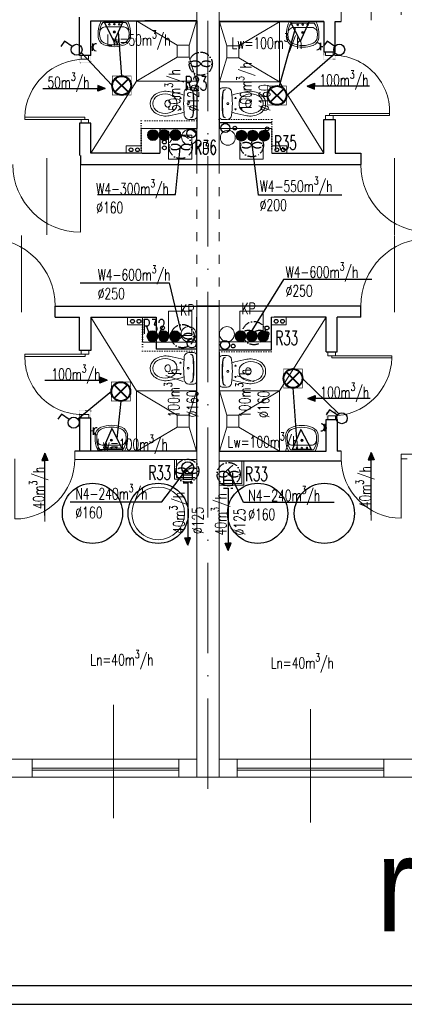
# Model space of a CAD drawing. Header units: millimetres. Extents: x -6513 to 30474, y -6915 to 65597.
# Tile 239 of 256: x 6144 to 6656, y 22164 to 23473. Entities that reach past the tile are written whole.
import ezdxf

# ---------------------------------------------------------------- set-up
doc = ezdxf.new("R2010")
doc.units = ezdxf.units.MM
for name, pattern in [('ACAD_ISO03W100', [30, 12, -18]), ('ACAD_ISO10W100', [18, 12, -3, 0, -3]), ('DASHED', [19.05, 12.7, -6.35]), ('DOT', [6.35, 0, -6.35])]:
    doc.linetypes.add(name, pattern=pattern)
doc.layers.get('0').update_dxf_attribs({"color": 8})
for name, color, linetype, lineweight in [('A_cienka', 8, 'Continuous', 5), ('A_linia przekroj', 8, 'Continuous', 25), ('A_osie', 8, 'ACAD_ISO10W100', 5), ('A_przerywana', 8, 'ACAD_ISO03W100', 5), ('A_widok', 8, 'Continuous', 13), ('CH-KS-WEWN-ISTN-PION-NR', 8, 'Continuous', 20), ('CH-KS-WEWN-PION', 8, 'Continuous', 20), ('CH-KS-WEWN-PION-NR', 8, 'Continuous', 25), ('CH-W-WEWN-INOX-PION', 8, 'Continuous', 20), ('CH-W-WEWN-INOX-PION-NR', 8, 'Continuous', 25), ('cieńkie', 8, 'Continuous', 9), ('DB-WM-nawiew-opis', 8, 'Continuous', 25), ('DB-WM-nawiew-opis-odnośnik', 8, 'Continuous', 30), ('DB-WM-wywiew-opis', 8, 'Continuous', 25), ('DB_WM_nawiew', 8, 'Continuous', 30), ('DB_WM_ścianka nowa', 8, 'Continuous', 25), ('E_gniazda wtykowe', 1, 'Continuous', 30), ('E_oświetlenie', 1, 'Continuous', 30), ('E_technologia', 1, 'ACAD_ISO10W100', 30), ('noew ściany archwig', 8, 'Continuous', 9), ('R-TABELKA', 8, 'Continuous', 25), ('snitarne archwig nowe', 8, 'Continuous', 9), ('Stolarka ARCHWIG', 8, 'Continuous', 5), ('widokowe ARCHWIG', 8, 'Continuous', 5), ('wyburzenia', 8, 'DOT', 20), ('Ściany ARCHWIG', 8, 'Continuous', 30)]:
    doc.layers.add(name, color=color, linetype=linetype, lineweight=lineweight)
doc.layers.add('DB_inst_pomocn', color=8, linetype='Continuous')
doc.layers.add('DB_WM_nawiew-opis', color=8, linetype='Continuous')
doc.styles.add('SIMPLEXD', font='SIMPLEX.SHX', dxfattribs={"width": 0.6})
doc.styles.get("Standard").update_dxf_attribs({"font": 'txt.shx', "width": 0.9})
doc.styles.add('styl Arial', font='ARIAL.TTF', dxfattribs={"width": 0.9})

# ---------------------------------------------------------------- blocks, each defined once
blk = doc.blocks.new('drzwi schem')
at = {"color": 252, "ltscale": 10}
blk.add_line((0.5, -0.093), (0.5, 1.04), dxfattribs=at)
at = {"color": 252}
blk.add_line((0, 0), (0, 1), dxfattribs=at)
blk.add_arc((0, 0), 1, 0, 90, dxfattribs=at)
blk = doc.blocks.new('klop oli 2')
at = {"layer": 'snitarne archwig nowe', "color": 252}
for p, q in [((0, 17.2), (0, 0)), ((3.8, 20.9), (10.5, 20.9)), ((0, -17.2), (0, 0)), ((3.8, 0), (3.8, 1)), ((3.8, 0), (3.8, -1)), ((38.9, 4.5), (37, 4.5)), ((38.9, -4.5), (37, -4.5)), ((3.8, -20.9), (10.5, -20.9))]:
    blk.add_line(p, q, dxfattribs=at)
for centre, radius in [((11.5, 0), 1.27), ((11.5, 0), 1.27), ((21.6, 7.5), 0.706), ((21.6, -7.5), 0.706)]:
    blk.add_circle(centre, radius, dxfattribs=at)
for centre, radius, start, end in [((3.8, 17.2), 3.76, 90, 180), ((144.9, 0), 141.2, 173.7281, 180), ((144.9, 0), 140.5, 173.6694, 180), ((8.4, 15), 3.76, 90, 173.7281), ((9, 15.1), 3.76, 100.2428, 173.7859), ((10.5, 14.9), 6.02, 6.7931, 90), ((-114.7, 0), 132.1, 0, 6.7931), ((80, -215.2), 235.3, 101.5744, 105.544), ((44.8, -39.8), 56.5, 94.3794, 102.2907), ((41.4, -8), 24.5, 51.2869, 92.3028), ((144.9, 0), 141.2, 180, 186.2719), ((144.9, 0), 140.5, 180, 186.3306), ((-114.7, 0), 132.1, 353.2069, 0), ((43.3, 0), 16.9, 173.7581, 180), ((43.3, 0), 16.9, 180, 186.2419), ((37.3, 0.7), 10.9, 117.4027, 173.7581), ((43.1, -10.6), 23.5, 101.6195, 117.4027), ((63.6, 0), 28.2, 173.3508, 180), ((63.6, 0), 28.2, 180, 186.6492), ((37, 3.1), 1.41, 90, 173.3508), ((42.4, -7.4), 20.3, 60.8839, 101.6195), ((38.9, 1.7), 2.82, 36.8699, 90), ((36.6, 0), 5.65, 0, 36.8699), ((36.6, 0), 5.65, 323.1301, 0), ((46.6, 0), 11.8, 0, 60.8839), ((46.6, 0), 11.8, 299.1161, 0), ((46.6, 0), 15.1, 0, 47.5638), ((46.6, 0), 15.1, 312.4362, 0), ((80, 215.2), 235.3, 254.456, 258.4256), ((37.3, -0.7), 10.9, 186.2419, 242.5973), ((43.1, 10.6), 23.5, 242.5973, 258.3805), ((37, -3.1), 1.41, 186.6492, 270), ((42.4, 7.4), 20.3, 258.3805, 299.1161), ((38.9, -1.7), 2.82, 270, 323.1301), ((41.4, 8), 24.5, 267.6972, 308.7131), ((3.8, -17.2), 3.76, 180, 270), ((8.4, -15), 3.76, 186.2719, 270), ((9, -15.1), 3.76, 186.2141, 259.7572), ((10.5, -14.9), 6.02, 270, 353.2069), ((44.8, 39.8), 56.5, 257.7093, 265.6206)]:
    blk.add_arc(centre, radius, start, end, dxfattribs=at)
blk = doc.blocks.new('umywalka oli2')
at = {"layer": 'snitarne archwig nowe', "color": 252}
for p, q in [((0, 17.6), (0, 0)), ((2, 15.4), (2, 0)), ((20.9, 21.6), (13.7, 21.6)), ((0, 0), (0, -17.6)), ((2, 0), (2, -15.4)), ((7.9, 0), (7.9, 10.8)), ((7.9, -10.8), (7.9, 0)), ((13.7, -21.6), (20.9, -21.6))]:
    blk.add_line(p, q, dxfattribs=at)
for centre, radius in [((4.1, 0), 1.11), ((4.5, 6.6), 0.994), ((14.5, 0), 1.48), ((14.5, 0), 0.946), ((4.5, -6.6), 0.994)]:
    blk.add_circle(centre, radius, dxfattribs=at)
for centre, radius, start, end in [((15.6, -9.9), 31.5, 93.3155, 119.5931), ((14.2, -1.1), 20.5, 88.5847, 126.5008), ((15.3, 12), 7.48, 91.7023, 188.8292), ((17.3, -1.9), 21.5, 82.9063, 97.0937), ((20.4, 10.2), 9.2, 23.1986, 92.7468), ((20.2, 9.5), 12.2, 20.9395, 86.4287), ((-1.2, 0), 33.1, 360, 24.6987), ((-3.2, 0), 37.4, 360, 21.6896), ((-1.2, 0), 33.1, 335.3013, 0), ((-3.2, 0), 37.4, 338.3104, 0), ((15.3, -12), 7.48, 171.1708, 268.2977), ((15.6, 9.9), 31.5, 240.4069, 266.6845), ((14.2, 1.1), 20.5, 233.4992, 271.4153), ((17.3, 1.9), 21.5, 262.9063, 277.0937), ((20.4, -10.2), 9.2, 267.2532, 336.8014), ((20.2, -9.5), 12.2, 273.5713, 339.0605)]:
    blk.add_arc(centre, radius, start, end, dxfattribs=at)
blk = doc.blocks.new('A$C2355049C')
at = {"layer": 'DB-WM-nawiew-opis-odnośnik'}
h = blk.add_hatch(color=256, dxfattribs=at)
h.paths.add_polyline_path([(0, -9.8), (3.9, -9.8), (0, 0)])
h.paths.add_polyline_path([(0, 0), (-3.9, -9.8), (0, -9.8)])
at = {"layer": 'DB-WM-nawiew-opis-odnośnik', "flags": 128}
for points in [[(0, 0), (-3.9, -9.8), (0, -9.8)], [(0, -82.9), (0, 0)], [(0, 0), (3.9, -9.8), (0, -9.8)]]:
    blk.add_lwpolyline(points, dxfattribs=at)
blk = doc.blocks.new('gw1')
at = {"layer": 'E_gniazda wtykowe'}
for p, q in [((99083.8, 55833.1), (99083.8, 55845.4)), ((99083.8, 55839.3), (99080.1, 55839.3))]:
    blk.add_line(p, q, dxfattribs=at)
blk.add_arc((99089.8, 55839), 6.04, 87.7958, 267.7958, dxfattribs=at)
blk = doc.blocks.new('raster')
at = {"layer": 'E_oświetlenie', "lineweight": 40}
for p, q in [((-21.2, 21.2), (21.2, -21.2)), ((21.2, 21.2), (-21.2, -21.2))]:
    blk.add_line(p, q, dxfattribs=at)
at = {"layer": 'E_oświetlenie', "const_width": 2}
blk.add_lwpolyline([(-30, -30), (30, -30), (30, 30), (-30, 30)], close=True, dxfattribs=at)
at = {"layer": 'E_oświetlenie', "lineweight": 40}
blk.add_circle((0, 0), 30, dxfattribs=at)

msp = doc.modelspace()

# ---------------------------------------------------------------- hatches: boundary and pattern name
at = {"layer": 'CH-W-WEWN-INOX-PION'}
h = msp.add_hatch(color=256, dxfattribs=at)
h.paths.add_polyline_path([(6321.245, 23326.411, -0.41806339), (6328.516, 23319.235, -0.41806339), (6321.245, 23312.06)])
h.paths.add_polyline_path([(6321.245, 23312.06, -0.41037418), (6314.163, 23319.235, -0.41037418), (6321.245, 23326.411)])
h = msp.add_hatch(color=256, dxfattribs=at)
h.paths.add_polyline_path([(6336.245, 23326.411, -0.41806339), (6343.516, 23319.235, -0.41806339), (6336.245, 23312.06)])
h.paths.add_polyline_path([(6336.245, 23312.06, -0.41037418), (6329.163, 23319.235, -0.41037418), (6336.245, 23326.411)])
h = msp.add_hatch(color=256, dxfattribs=at)
h.paths.add_polyline_path([(6351.245, 23326.411, -0.41806339), (6358.516, 23319.235, -0.41806339), (6351.245, 23312.06)])
h.paths.add_polyline_path([(6351.245, 23312.06, -0.41037418), (6344.163, 23319.235, -0.41037418), (6351.245, 23326.411)])
h = msp.add_hatch(color=256, dxfattribs=at)
h.paths.add_polyline_path([(6439.176, 23325.62, 0.41806339), (6431.905, 23318.444, 0.41806339), (6439.176, 23311.269)])
h.paths.add_polyline_path([(6439.176, 23311.269, 0.41037418), (6446.258, 23318.444, 0.41037418), (6439.176, 23325.62)])
h = msp.add_hatch(color=256, dxfattribs=at)
h.paths.add_polyline_path([(6454.176, 23325.62, 0.41806339), (6446.905, 23318.444, 0.41806339), (6454.176, 23311.269)])
h.paths.add_polyline_path([(6454.176, 23311.269, 0.41037418), (6461.258, 23318.444, 0.41037418), (6454.176, 23325.62)])
h = msp.add_hatch(color=256, dxfattribs=at)
h.paths.add_polyline_path([(6469.176, 23325.62, 0.41806339), (6461.905, 23318.444, 0.41806339), (6469.176, 23311.269)])
h.paths.add_polyline_path([(6469.176, 23311.269, 0.41037418), (6476.258, 23318.444, 0.41037418), (6469.176, 23325.62)])
h = msp.add_hatch(color=256, dxfattribs=at)
h.paths.add_polyline_path([(6320.489, 23044.774, 0.41806339), (6327.76, 23051.95, 0.41806339), (6320.489, 23059.126)])
h.paths.add_polyline_path([(6320.489, 23059.126, 0.41037418), (6313.407, 23051.95, 0.41037418), (6320.489, 23044.774)])
h = msp.add_hatch(color=256, dxfattribs=at)
h.paths.add_polyline_path([(6335.489, 23044.774, 0.41806339), (6342.76, 23051.95, 0.41806339), (6335.489, 23059.126)])
h.paths.add_polyline_path([(6335.489, 23059.126, 0.41037418), (6328.407, 23051.95, 0.41037418), (6335.489, 23044.774)])
h = msp.add_hatch(color=256, dxfattribs=at)
h.paths.add_polyline_path([(6350.489, 23044.774, 0.41806339), (6357.76, 23051.95, 0.41806339), (6350.489, 23059.126)])
h.paths.add_polyline_path([(6350.489, 23059.126, 0.41037418), (6343.407, 23051.95, 0.41037418), (6350.489, 23044.774)])
h = msp.add_hatch(color=256, dxfattribs=at)
h.paths.add_polyline_path([(6438.038, 23044.792, -0.41806339), (6430.767, 23051.968, -0.41806339), (6438.038, 23059.144)])
h.paths.add_polyline_path([(6438.038, 23059.144, -0.41037418), (6445.12, 23051.968, -0.41037418), (6438.038, 23044.792)])
h = msp.add_hatch(color=256, dxfattribs=at)
h.paths.add_polyline_path([(6453.038, 23044.792, -0.41806339), (6445.767, 23051.968, -0.41806339), (6453.038, 23059.144)])
h.paths.add_polyline_path([(6453.038, 23059.144, -0.41037418), (6460.12, 23051.968, -0.41037418), (6453.038, 23044.792)])
h = msp.add_hatch(color=256, dxfattribs=at)
h.paths.add_polyline_path([(6468.038, 23044.792, -0.41806339), (6460.767, 23051.968, -0.41806339), (6468.038, 23059.144)])
h.paths.add_polyline_path([(6468.038, 23059.144, -0.41037418), (6475.12, 23051.968, -0.41037418), (6468.038, 23044.792)])

# ---------------------------------------------------------------- linework, layer by layer
at = {"layer": 'A_cienka', "ltscale": 10}
for p, q in [((6268.924, 22411.388), (6268.924, 22562.185)), ((6531.054, 22405.663), (6531.054, 22556.46))]:
    msp.add_line(p, q, dxfattribs=at)
at = {"layer": 'A_cienka'}
for p, q in [((5839.554, 22490.062), (6379.554, 22490.062)), ((6409.554, 22490.062), (6949.554, 22490.062)), ((-2776.446, 22466.062), (7544.554, 22466.062)), ((6160.554, 22478.062), (6355.554, 22478.062)), ((6160.554, 22475.062), (6355.554, 22475.062)), ((6628.554, 22478.062), (6433.554, 22478.062)), ((6628.554, 22475.062), (6433.554, 22475.062))]:
    msp.add_line(p, q, dxfattribs=at)
at = {"layer": 'A_linia przekroj'}
for p, q in [((6225.106, 23292.062), (6225.106, 23280.062)), ((6225.106, 23280.062), (6597.768, 23280.062)), ((6597.768, 23286.062), (6597.768, 23280.062)), ((6191.339, 23092.062), (6409.554, 23092.062)), ((6191.339, 23077.081), (6191.339, 23092.062)), ((6597.768, 23092.062), (6379.554, 23092.062)), ((6597.768, 23077.081), (6597.768, 23092.062)), ((6191.339, 23077.081), (6223.554, 23077.081)), ((6597.768, 23077.081), (6566.554, 23077.081)), ((6571.647, 22899.081), (6566.554, 22899.081)), ((6571.647, 22886.081), (6409.554, 22886.081))]:
    msp.add_line(p, q, dxfattribs=at)
at = {"layer": 'A_osie', "ltscale": 10}
msp.add_line((6394.554, 22450.619), (6394.554, 24202.678), dxfattribs=at)
msp.add_line((6394.554, 22450.619), (6394.554, 24202.678), dxfattribs=at)
msp.add_line((6394.554, 22450.619), (6394.554, 24202.678), dxfattribs=at)
at = {"layer": 'A_przerywana'}
for p, q in [((6379.554, 23280.062), (6379.554, 23092.062)), ((6379.554, 23280.062), (6379.554, 23092.062)), ((6409.554, 23280.062), (6409.554, 23092.062)), ((6409.554, 23280.062), (6409.554, 23092.062))]:
    msp.add_line(p, q, dxfattribs=at)
at = {"layer": 'A_przerywana', "linetype": 'ByBlock'}
for p, q in [((6350.054, 22862.062), (6350.054, 22888.062)), ((6352.554, 22864.062), (6352.554, 22888.062)), ((6352.554, 22864.062), (6352.554, 22888.062)), ((6439.554, 22856.081), (6439.554, 22886.081)), ((6439.554, 22857.081), (6439.554, 22886.081)), ((6442.054, 22854.081), (6442.054, 22886.081)), ((6442.054, 22855.081), (6442.054, 22886.081)), ((6377.545, 22862.062), (6350.054, 22862.062)), ((6377.545, 22864.062), (6352.554, 22864.062)), ((6409.554, 22856.081), (6439.554, 22856.081)), ((6409.554, 22854.081), (6442.054, 22854.081))]:
    msp.add_line(p, q, dxfattribs=at)
at = {"layer": 'A_widok', "ltscale": 5}
for p, q in [((6379.554, 23280.062), (6379.554, 23906.062)), ((6409.554, 23280.062), (6409.554, 23906.062)), ((6571.647, 23470.062), (6571.647, 23485.062)), ((6379.554, 22466.062), (6379.554, 23092.062)), ((6409.554, 22466.062), (6409.554, 23092.062)), ((6217.46, 22888.062), (6217.46, 22899.081)), ((6571.647, 22886.081), (6571.647, 22899.081)), ((6217.46, 22888.062), (6379.554, 22888.062)), ((6709.554, 22895.062), (6651.647, 22895.062)), ((6651.647, 22889.062), (6651.647, 22895.062)), ((6659.554, 22889.062), (6651.647, 22889.062)), ((6379.554, 22466.062), (6409.554, 22466.062))]:
    msp.add_line(p, q, dxfattribs=at)
for points in [[(6058.554, 22466.062), (6160.554, 22466.062), (6160.554, 22490.062), (6058.554, 22490.062)], [(6379.554, 22490.062), (6355.554, 22490.062), (6355.554, 22466.062), (6379.554, 22466.062)], [(6409.554, 22490.062), (6433.554, 22490.062), (6433.554, 22466.062), (6409.554, 22466.062)], [(6730.554, 22466.062), (6628.554, 22466.062), (6628.554, 22490.062), (6730.554, 22490.062)]]:
    msp.add_lwpolyline(points, close=True, dxfattribs=at)
at = {"layer": 'CH-KS-WEWN-ISTN-PION-NR', "extrusion": (-1.29885e-05, -7.54363e-06, 1)}
msp.add_circle((6328.389, 22816.562, -0.254), 35, dxfattribs=at)
at = {"layer": 'CH-KS-WEWN-PION', "extrusion": (-1.29885e-05, 7.54363e-06, 1)}
for centre in [(6369.483, 23316.475, 0.093), (6420.938, 23315.683, 0.092)]:
    msp.add_circle(centre, 9.967, dxfattribs=at)
at = {"layer": 'CH-KS-WEWN-PION', "extrusion": (-1.29885e-05, -7.54363e-06, 1)}
for centre in [(6368.726, 23054.711, -0.257), (6419.8, 23054.729, -0.257)]:
    msp.add_circle(centre, 9.967, dxfattribs=at)
at = {"layer": 'CH-KS-WEWN-PION-NR', "extrusion": (-1.29885e-05, -7.54363e-06, 1)}
for centre in [(6328.389, 22816.562, -0.254), (6549.37, 22816.562, -0.257)]:
    msp.add_circle(centre, 40, dxfattribs=at)
at = {"layer": 'CH-W-WEWN-INOX-PION'}
for centre in [(6321.34, 23319.235), (6336.34, 23319.235), (6351.34, 23319.235), (6439.082, 23318.444), (6454.082, 23318.444), (6469.082, 23318.444), (6320.583, 23051.95), (6335.583, 23051.95), (6350.583, 23051.95), (6437.944, 23051.968), (6452.944, 23051.968), (6467.944, 23051.968)]:
    msp.add_circle(centre, 7.176, dxfattribs=at)
at = {"layer": 'CH-W-WEWN-INOX-PION-NR', "ltscale": 10, "extrusion": (-1.29885e-05, -7.54363e-06, 1)}
for centre in [(6240.906, 22816.562, -0.253), (6460.629, 22816.562, -0.256)]:
    msp.add_circle(centre, 40, dxfattribs=at)
at = {"layer": 'cieńkie'}
for p, q in [((6342.063, 23319.062), (6342.063, 23305.062)), ((6342.063, 23287.062), (6342.063, 23319.062)), ((6342.063, 23319.062), (6373.063, 23319.062)), ((6373.063, 23319.062), (6373.063, 23287.062)), ((6373.063, 23316.562), (6373.063, 23289.562)), ((6437.054, 23319.062), (6437.054, 23287.062)), ((6468.054, 23319.062), (6437.054, 23319.062)), ((6437.054, 23316.562), (6437.054, 23289.562)), ((6454.054, 23319.062), (6468.054, 23319.062)), ((6468.054, 23319.062), (6468.054, 23305.062)), ((6468.054, 23287.062), (6468.054, 23319.062)), ((6342.063, 23301.062), (6342.063, 23287.062)), ((6468.054, 23301.062), (6468.054, 23287.062)), ((6373.063, 23287.062), (6342.063, 23287.062)), ((6437.054, 23287.062), (6468.054, 23287.062)), ((6468.054, 23287.062), (6454.054, 23287.062)), ((6342.063, 23085.062), (6342.063, 23071.062)), ((6356.063, 23085.062), (6342.063, 23085.062)), ((6342.063, 23053.062), (6342.063, 23085.062)), ((6342.063, 23085.062), (6373.063, 23085.062)), ((6373.063, 23085.062), (6373.063, 23053.062)), ((6373.063, 23082.562), (6373.063, 23055.562)), ((6437.054, 23085.062), (6437.054, 23053.062)), ((6468.054, 23085.062), (6437.054, 23085.062)), ((6437.054, 23082.562), (6437.054, 23055.562)), ((6454.054, 23085.062), (6468.054, 23085.062)), ((6468.054, 23085.062), (6468.054, 23071.062)), ((6468.054, 23053.062), (6468.054, 23085.062)), ((6468.054, 23067.062), (6468.054, 23053.062)), ((6373.063, 23053.062), (6342.063, 23053.062)), ((6342.063, 23053.062), (6356.063, 23053.062)), ((6437.054, 23053.062), (6468.054, 23053.062)), ((6468.054, 23053.062), (6454.054, 23053.062))]:
    msp.add_line(p, q, dxfattribs=at)
at = {"layer": 'DB-WM-nawiew-opis'}
for points in [[(6211.037, 22831.915), (6333.016, 22831.915), (6367.554, 22877.062)], [(6562.403, 22830.978), (6441.956, 22830.978), (6421.48, 22875.262)]]:
    msp.add_lwpolyline(points, dxfattribs=at)
at = {"layer": 'DB-WM-wywiew-opis'}
for points in [[(6572.381, 23239.478), (6461.579, 23239.478), (6453.054, 23310.782)], [(6247.454, 23240.468), (6351.378, 23240.468), (6357.719, 23302.434)], [(6224.403, 23122.719), (6342.882, 23122.719), (6357.936, 23059.758)], [(6612.586, 23127.314), (6494.957, 23127.314), (6453.054, 23059.479)]]:
    msp.add_lwpolyline(points, dxfattribs=at)
at = {"layer": 'DB_inst_pomocn'}
for centre, radius in [((6417.568, 23328.558), 6), ((6430.139, 23328.531), 2.5), ((6473.359, 23327.551), 2.5), ((6336.552, 23317.85), 2.5), ((6372.551, 23321.453), 6), ((6473.385, 23319.906), 2.5), ((6336.526, 23309.874), 2.5), ((6336.552, 23302.229), 2.5), ((6334.059, 23055.548), 2.5), ((6334.062, 23062.938), 2.5), ((6473.016, 23062.89), 2.5), ((6473.016, 23062.89), 2.5), ((6473.042, 23055.245), 2.5), ((6473.042, 23055.245), 2.5), ((6334.003, 23047.504), 2.5), ((6373.048, 23042.291), 6), ((6417.052, 23040.389), 6), ((6428.004, 23038.888), 2.5)]:
    msp.add_circle(centre, radius, dxfattribs=at)
at = {"layer": 'DB_WM_nawiew'}
for points in [[(6361.304, 22872.068), (6373.804, 22882.055)], [(6361.332, 22872.032), (6361.332, 22867.832), (6373.832, 22867.832), (6373.832, 22872.104)], [(6415.496, 22869.953), (6427.464, 22880.572)], [(6361.332, 22867.832), (6361.332, 22862.062), (6373.832, 22862.062), (6373.832, 22867.832)], [(6415.23, 22870.269), (6415.23, 22860.592), (6427.73, 22860.592), (6427.73, 22870.269)], [(6415.23, 22860.592), (6415.23, 22854.081), (6427.73, 22854.081), (6427.73, 22860.592)]]:
    msp.add_lwpolyline(points, dxfattribs=at)
at = {"layer": 'DB_WM_nawiew', "linetype": 'DASHED', "ltscale": 0.5}
for points in [[(6361.332, 22857.273), (6373.832, 22857.273)], [(6361.361, 22857.485), (6373.861, 22857.485)], [(6415.23, 22850.033), (6427.73, 22850.033)]]:
    msp.add_lwpolyline(points, dxfattribs=at)
at = {"layer": 'DB_WM_nawiew', "color": 1}
msp.add_circle((6367.554, 22877.062), 8, dxfattribs=at)
msp.add_circle((6367.554, 22877.062), 8, dxfattribs=at)
at = {"layer": 'DB_WM_ścianka nowa', "linetype": 'Continuous'}
msp.add_line((6478.554, 23077.081), (6478.554, 23033.203), dxfattribs=at)
for points in [[(6479.554, 23335.28), (6409.554, 23335.28)], [(6330.399, 23327.905), (6379.554, 23327.905)], [(6306.554, 23295.062), (6330.258, 23295.062)], [(6478.554, 23044.341), (6478.554, 23033.203)], [(6379.554, 23034.561), (6325.688, 23034.561)], [(6478.554, 23033.203), (6409.554, 23033.203)]]:
    msp.add_lwpolyline(points, dxfattribs=at)
at = {"layer": 'DB_WM_ścianka nowa'}
for points in [[(6330.399, 23327.905), (6330.399, 23295.062)], [(6306.554, 23295.062), (6330.399, 23295.062)], [(6307.554, 23077.081), (6325.688, 23077.081)], [(6307.554, 23077.081), (6325.688, 23077.081)], [(6325.688, 23077.081), (6325.688, 23044.202)], [(6325.688, 23077.081), (6325.688, 23034.561)]]:
    msp.add_lwpolyline(points, dxfattribs=at)
at = {"layer": 'E_oświetlenie'}
for p, q in [((6269.965, 23443.525), (6256.425, 23469.577)), ((6281.208, 23469.222), (6256.425, 23469.577)), ((6269.965, 23443.525), (6281.208, 23469.222)), ((6489.634, 23384.464), (6510.894, 23461.462)), ((6517.664, 23443.835), (6504.124, 23469.888)), ((6528.907, 23469.532), (6504.124, 23469.888)), ((6517.664, 23443.835), (6528.907, 23469.532)), ((6279.757, 23397.591), (6275.586, 23456.373)), ((6203.588, 23443.88), (6198.887, 23437.104)), ((6213.88, 23436.74), (6203.588, 23443.88)), ((6552.916, 23443.996), (6548.214, 23437.22)), ((6563.208, 23436.856), (6552.916, 23443.996)), ((6267.157, 23384.991), (6226.743, 23428.062)), ((6498.938, 23371.864), (6563.686, 23427.973)), ((6520.161, 22995.861), (6568.628, 22948.979)), ((6266.05, 22978.37), (6221.489, 22941.698)), ((6507.561, 22983.261), (6512.429, 22914.986)), ((6278.65, 22965.77), (6273.394, 22916.129)), ((6556.286, 22954.144), (6551.585, 22947.367)), ((6566.578, 22947.003), (6556.286, 22954.144)), ((6199.639, 22948.364), (6194.938, 22941.588)), ((6209.931, 22941.224), (6199.639, 22948.364)), ((6266.624, 22929.156), (6255.381, 22903.458)), ((6266.624, 22929.156), (6280.164, 22903.103)), ((6518.05, 22927.835), (6506.807, 22902.137)), ((6518.05, 22927.835), (6531.591, 22901.782)), ((6255.381, 22903.458), (6280.164, 22903.103)), ((6506.807, 22902.137), (6531.591, 22901.782))]:
    msp.add_line(p, q, dxfattribs=at)
at = {"layer": 'E_oświetlenie', "const_width": 1.05}
for points in [[(6256.425, 23469.577), (6269.965, 23443.525), (6281.208, 23469.222)], [(6504.124, 23469.888), (6517.664, 23443.835), (6528.907, 23469.532)], [(6280.164, 22903.103), (6266.624, 22929.156), (6255.381, 22903.458)], [(6531.591, 22901.782), (6518.05, 22927.835), (6506.807, 22902.137)]]:
    msp.add_lwpolyline(points, close=True, dxfattribs=at)
at = {"layer": 'E_oświetlenie'}
for centre in [(6219.838, 23432.606), (6569.166, 23432.722), (6572.536, 22942.87), (6215.89, 22937.09)]:
    msp.add_circle(centre, 7.252, dxfattribs=at)
at = {"layer": 'E_technologia'}
for p, q in [((6383.716, 23415.425), (6386.121, 23412.645)), ((6386.121, 23415.425), (6383.716, 23412.645)), ((6357.039, 23304.783), (6359.444, 23302.004)), ((6359.444, 23304.783), (6357.039, 23302.004)), ((6451.633, 23307.193), (6454.037, 23304.414)), ((6454.037, 23307.193), (6451.633, 23304.414)), ((6454.507, 23057.446), (6456.912, 23054.667)), ((6456.912, 23057.446), (6454.507, 23054.667)), ((6359.507, 23053.446), (6361.912, 23050.667)), ((6361.912, 23053.446), (6359.507, 23050.667)), ((6365.73, 22874.596), (6368.134, 22871.816)), ((6368.134, 22874.596), (6365.73, 22871.816)), ((6420.804, 22870.038), (6423.208, 22867.259)), ((6423.208, 22870.038), (6420.804, 22867.259))]:
    msp.add_line(p, q, dxfattribs=at)
for centre in [(6384.918, 23414.035), (6358.241, 23303.393), (6452.835, 23305.804), (6455.709, 23056.057), (6360.709, 23052.057), (6366.932, 22873.206), (6422.006, 22868.648)]:
    msp.add_circle(centre, 15.427, dxfattribs=at)
for centre, start_param, end_param in [((6377.291, 23414.035), 3.54986568, 9.01650493), ((6392.545, 23414.035), 0.40827303, 5.87491228), ((6350.614, 23303.393), 3.54986568, 9.01650493), ((6365.868, 23303.393), 0.40827303, 5.87491228), ((6445.208, 23305.804), 3.54986568, 9.01650493), ((6460.462, 23305.804), 0.40827303, 5.87491228), ((6353.083, 23052.057), 3.54986568, 9.01650493), ((6368.336, 23052.057), 0.40827303, 5.87491228), ((6448.083, 23056.057), 3.54986568, 9.01650493), ((6463.336, 23056.057), 0.40827303, 5.87491228), ((6359.305, 22873.206), 3.54986568, 9.01650493), ((6374.559, 22873.206), 0.40827303, 5.87491228), ((6414.379, 22868.648), 3.54986568, 9.01650493), ((6429.633, 22868.648), 0.40827303, 5.87491228)]:
    msp.add_ellipse(centre, major_axis=(-7, 0), ratio=0.5, start_param=start_param, end_param=end_param, dxfattribs=at)
at = {"layer": 'noew ściany archwig'}
for p, q in [((6305.554, 23295.062), (6305.554, 23327.905)), ((6305.554, 23327.905), (6379.554, 23327.905)), ((6310.554, 23327.905), (6379.554, 23327.905)), ((6409.554, 23327.905), (6479.554, 23327.905)), ((6479.554, 23295.062), (6479.554, 23327.905)), ((6307.554, 23044.202), (6307.554, 23077.081)), ((6478.554, 23077.081), (6478.554, 23044.341)), ((6379.554, 23044.202), (6307.554, 23044.202)), ((6478.554, 23044.341), (6409.554, 23044.341))]:
    msp.add_line(p, q, dxfattribs=at)
at = {"layer": 'R-TABELKA'}
for p, q in [((-3011.084, 22189.133), (8302.828, 22189.133)), ((-3136.084, 22164.133), (8327.828, 22164.133))]:
    msp.add_line(p, q, dxfattribs=at)
at = {"layer": 'snitarne archwig nowe'}
for p, q in [((6299.397, 23390.905), (6238.554, 23295.062)), ((6489.71, 23389.905), (6548.554, 23295.062)), ((6299.397, 22979.237), (6238.554, 23077.081))]:
    msp.add_line(p, q, dxfattribs=at)
for points in [[(6299.397, 23471.062), (6299.397, 23390.905), (6379.554, 23390.905)], [(6353.397, 23438.905), (6299.397, 23470.905)], [(6369.397, 23438.905), (6379.397, 23470.905)], [(6409.554, 23389.905), (6489.71, 23389.905), (6489.71, 23470.062)], [(6419.71, 23437.905), (6409.71, 23469.905)], [(6435.71, 23437.905), (6489.71, 23469.905)], [(6353.397, 23422.905), (6299.397, 23390.905)], [(6369.397, 23422.905), (6379.397, 23390.905)], [(6419.71, 23421.905), (6409.71, 23389.905)], [(6435.71, 23421.905), (6489.71, 23389.905)], [(6489.71, 22979.237), (6551.554, 23077.081)], [(6299.397, 22899.081), (6299.397, 22979.237), (6379.554, 22979.237)], [(6353.397, 22947.237), (6299.397, 22979.237)], [(6369.397, 22947.237), (6379.397, 22979.237)], [(6409.554, 22979.237), (6489.71, 22979.237), (6489.71, 22899.081)], [(6419.71, 22947.237), (6409.71, 22979.237)], [(6435.71, 22947.237), (6489.71, 22979.237)], [(6353.397, 22931.237), (6299.397, 22899.237)], [(6369.397, 22931.237), (6379.397, 22899.237)], [(6419.71, 22931.237), (6409.71, 22899.237)], [(6435.71, 22931.237), (6489.71, 22899.237)]]:
    msp.add_lwpolyline(points, dxfattribs=at)
for points in [[(6369.397, 23438.905), (6353.397, 23438.905), (6353.397, 23422.905), (6369.397, 23422.905)], [(6419.71, 23421.905), (6435.71, 23421.905), (6435.71, 23437.905), (6419.71, 23437.905)], [(6369.397, 22947.237), (6353.397, 22947.237), (6353.397, 22931.237), (6369.397, 22931.237)], [(6419.71, 22931.237), (6435.71, 22931.237), (6435.71, 22947.237), (6419.71, 22947.237)]]:
    msp.add_lwpolyline(points, close=True, dxfattribs=at)
at = {"layer": 'Stolarka ARCHWIG'}
for p, q in [((6150.743, 23340.062), (6150.743, 23343.062)), ((6150.743, 23343.062), (6230.743, 23343.062)), ((6150.743, 23343.062), (6150.743, 23340.062)), ((6230.743, 23343.062), (6230.743, 23340.062)), ((6636.054, 23348.062), (6556.054, 23348.062)), ((6556.054, 23348.062), (6556.054, 23345.062)), ((6556.054, 23345.062), (6636.054, 23345.062)), ((6636.054, 23345.062), (6636.054, 23348.062)), ((6230.743, 23340.062), (6150.743, 23340.062)), ((6231.054, 23028.081), (6151.054, 23028.081)), ((6151.054, 23025.081), (6151.054, 23028.081)), ((6151.054, 23025.081), (6231.054, 23025.081)), ((6231.054, 23025.081), (6231.054, 23028.081)), ((6559.054, 23023.081), (6559.054, 23026.081)), ((6559.054, 23023.081), (6559.054, 23026.081)), ((6559.054, 23026.081), (6639.054, 23026.081)), ((6639.054, 23023.081), (6559.054, 23023.081)), ((6639.054, 23026.081), (6639.054, 23023.081))]:
    msp.add_line(p, q, dxfattribs=at)
for points in [[(6230.743, 23420.062), (6225.743, 23420.062), (6225.743, 23425.062), (6235.743, 23425.062), (6235.743, 23420.062), (6228.243, 23420.062)], [(6556.054, 23425.062), (6561.054, 23425.062), (6561.054, 23430.062), (6551.054, 23430.062), (6551.054, 23425.062), (6558.554, 23425.062)], [(6556.054, 23425.062), (6561.054, 23425.062), (6561.054, 23430.062), (6551.054, 23430.062), (6551.054, 23425.062), (6558.554, 23425.062)], [(6556.054, 23340.062), (6561.054, 23340.062), (6561.054, 23345.062), (6551.054, 23345.062), (6551.054, 23340.062), (6558.554, 23340.062)], [(6230.743, 23335.062), (6225.743, 23335.062), (6225.743, 23340.062), (6235.743, 23340.062), (6235.743, 23335.062), (6228.243, 23335.062)], [(6231.054, 23033.081), (6236.054, 23033.081), (6236.054, 23028.081), (6226.054, 23028.081), (6226.054, 23033.081), (6233.554, 23033.081)], [(6559.054, 23031.081), (6554.054, 23031.081), (6554.054, 23026.081), (6564.054, 23026.081), (6564.054, 23031.081), (6556.554, 23031.081)], [(6559.054, 23031.081), (6554.054, 23031.081), (6554.054, 23026.081), (6564.054, 23026.081), (6564.054, 23031.081), (6556.554, 23031.081)], [(6231.054, 22948.081), (6236.054, 22948.081), (6236.054, 22943.081), (6226.054, 22943.081), (6226.054, 22948.081), (6233.554, 22948.081)], [(6231.054, 22948.081), (6236.054, 22948.081), (6236.054, 22943.081), (6226.054, 22943.081), (6226.054, 22948.081), (6233.554, 22948.081)], [(6559.054, 22946.081), (6554.054, 22946.081), (6554.054, 22941.081), (6564.054, 22941.081), (6564.054, 22946.081), (6556.554, 22946.081)]]:
    msp.add_lwpolyline(points, dxfattribs=at)
for centre, radius, start, end in [((6561.131, 23350.279), 74.955, 358.305166, 93.884215), ((6230.642, 23340.108), 79.953, 89.92751, 177.883109), ((6226.91, 23023.873), 75.905, 177.955304, 273.129127), ((6559.708, 23025.46), 79.382, 269.527921, 358.282698)]:
    msp.add_arc(centre, radius, start, end, dxfattribs=at)
at = {"layer": 'widokowe ARCHWIG'}
for p, q in [((6305.554, 23305.062), (6285.554, 23305.062)), ((6285.554, 23305.062), (6285.554, 23295.062)), ((6305.554, 23295.062), (6305.554, 23305.062)), ((6499.554, 23305.062), (6479.554, 23305.062)), ((6479.554, 23305.062), (6479.554, 23295.062)), ((6499.554, 23295.062), (6499.554, 23305.062)), ((6285.554, 23295.062), (6305.554, 23295.062)), ((6479.554, 23295.062), (6499.554, 23295.062)), ((6307.554, 23077.081), (6287.554, 23077.081)), ((6287.554, 23077.081), (6287.554, 23067.081)), ((6307.554, 23067.081), (6307.554, 23077.081)), ((6498.554, 23077.081), (6478.554, 23077.081)), ((6478.554, 23077.081), (6478.554, 23067.081)), ((6498.554, 23067.081), (6498.554, 23077.081)), ((6287.554, 23067.081), (6307.554, 23067.081)), ((6478.554, 23067.081), (6498.554, 23067.081))]:
    msp.add_line(p, q, dxfattribs=at)
at = {"layer": 'wyburzenia', "ltscale": 0.5}
for p, q in [((6379.554, 23338.062), (6305.554, 23338.062)), ((6305.554, 23338.062), (6305.554, 23295.062)), ((6409.554, 23340.062), (6479.554, 23340.062)), ((6479.554, 23340.062), (6479.554, 23295.062)), ((6307.554, 23077.081), (6307.554, 23032.081)), ((6307.554, 23032.081), (6379.554, 23032.081)), ((6478.554, 23031.081), (6409.554, 23031.081))]:
    msp.add_line(p, q, dxfattribs=at)
at = {"layer": 'wyburzenia', "ltscale": 0.2}
for points in [[(6223.554, 23425.062), (6238.554, 23425.062), (6238.554, 23415.062), (6223.554, 23415.062)], [(6548.554, 23430.062), (6563.554, 23430.062), (6563.554, 23420.062), (6548.554, 23420.062)], [(6223.554, 22953.081), (6238.554, 22953.081), (6238.554, 22943.081), (6223.554, 22943.081)], [(6551.554, 22951.081), (6566.554, 22951.081), (6566.554, 22941.081), (6551.554, 22941.081)]]:
    msp.add_lwpolyline(points, close=True, dxfattribs=at)
at = {"layer": 'Ściany ARCHWIG'}
for p, q in [((6223.554, 23425.062), (6223.554, 23476.062)), ((6238.554, 23471.062), (6379.554, 23471.062)), ((6238.554, 23425.062), (6238.554, 23471.062)), ((6379.554, 23471.062), (6310.554, 23471.062)), ((6379.554, 23471.062), (6379.554, 23327.905)), ((6548.554, 23470.062), (6409.554, 23470.062)), ((6409.554, 23470.062), (6409.554, 23327.905)), ((6409.554, 23470.062), (6478.554, 23470.062)), ((6476.554, 23470.062), (6548.554, 23470.062)), ((6548.554, 23470.062), (6548.554, 23430.062)), ((6563.554, 23470.062), (6571.647, 23470.062)), ((6563.554, 23430.062), (6563.554, 23470.062)), ((6238.554, 23425.062), (6223.554, 23425.062)), ((6548.554, 23430.062), (6563.554, 23430.062)), ((6548.554, 23430.062), (6563.554, 23430.062)), ((6238.554, 23335.062), (6223.554, 23335.062)), ((6223.554, 23335.062), (6223.554, 23292.062)), ((6238.554, 23295.062), (6238.554, 23335.062)), ((6548.554, 23295.062), (6548.554, 23340.062)), ((6548.554, 23340.062), (6563.554, 23340.062)), ((6563.554, 23340.062), (6563.554, 23295.062)), ((6303.554, 23295.062), (6238.554, 23295.062)), ((6479.554, 23295.062), (6548.554, 23295.062)), ((6479.554, 23295.062), (6548.554, 23295.062)), ((6563.554, 23295.062), (6597.768, 23295.062)), ((6597.768, 23295.062), (6597.768, 23280.062)), ((6223.554, 23033.081), (6223.554, 23077.081)), ((6238.554, 23077.081), (6307.554, 23077.081)), ((6238.554, 23077.081), (6238.554, 23033.081)), ((6379.554, 22900.081), (6379.554, 23077.081)), ((6551.554, 23077.081), (6482.554, 23077.081)), ((6551.554, 23031.081), (6551.554, 23077.081)), ((6566.554, 23031.081), (6566.554, 23077.081)), ((6238.554, 23033.081), (6223.554, 23033.081)), ((6409.554, 23031.081), (6409.554, 22901.081)), ((6551.554, 23031.081), (6566.554, 23031.081)), ((6551.554, 23031.081), (6566.554, 23031.081)), ((6551.554, 23031.081), (6566.554, 23031.081)), ((6551.554, 23031.081), (6566.554, 23031.081)), ((6238.554, 22943.081), (6223.554, 22943.081)), ((6223.554, 22943.081), (6223.554, 22899.081)), ((6238.554, 22943.081), (6223.554, 22943.081)), ((6238.554, 22899.081), (6238.554, 22943.081)), ((6551.554, 22941.081), (6566.554, 22941.081)), ((6551.554, 22899.081), (6551.554, 22941.081)), ((6551.554, 22941.081), (6566.554, 22941.081)), ((6566.554, 22941.081), (6566.554, 22899.081)), ((6379.554, 22899.081), (6217.46, 22899.081)), ((6409.554, 22899.081), (6551.554, 22899.081))]:
    msp.add_line(p, q, dxfattribs=at)
for centre in [(6292.206, 23299.725), (6300.723, 23299.725), (6486.206, 23299.725), (6494.723, 23299.725), (6294.206, 23071.745), (6302.723, 23071.745), (6485.206, 23071.745), (6493.723, 23071.745)]:
    msp.add_circle(centre, 2.5, dxfattribs=at)

# ---------------------------------------------------------------- block references
at = {"layer": 'A_cienka', "xscale": -80, "yscale": 80, "zscale": 80}
msp.add_blockref('drzwi schem', (6651.647, 23479.219), dxfattribs=at)
at = {"layer": 'A_cienka', "yscale": 80, "zscale": 80, "rotation": 180}
for p, xscale in [((6651.647, 22890.062), 80), ((6137.46, 22889.062), -80)]:
    msp.add_blockref('drzwi schem', p, dxfattribs=dict(at, xscale=xscale))
at = {"layer": 'A_widok', "ltscale": 5, "yscale": 90, "zscale": 90}
for p, xscale, rotation in [((6225.106, 23280.062), 90, 179.9999999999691), ((6687.768, 23280.062), 90, 179.9999999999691), ((6687.768, 23092.062), -90, 359.9999999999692)]:
    msp.add_blockref('drzwi schem', p, dxfattribs=dict(at, xscale=xscale, rotation=rotation))
at = {"layer": 'A_widok', "ltscale": 5, "xscale": 90, "yscale": 90, "zscale": 90}
msp.add_blockref('drzwi schem', (6101.339, 23092.062), dxfattribs=at)
at = {"layer": 'DB_WM_nawiew', "xscale": -1, "rotation": 270}
for p in [(6257.882, 23381.343), (6260.57, 22993.488)]:
    msp.add_blockref('A$C2355049C', p, dxfattribs=at)
at = {"layer": 'DB_WM_nawiew'}
for p, rotation in [((6526.333, 23384.343), 90), ((6527.333, 22969.362), 90), ((6367.582, 22774.337), 180), ((6421.48, 22767.097), 180)]:
    msp.add_blockref('A$C2355049C', p, dxfattribs=dict(at, rotation=rotation))
at = {"layer": 'DB_WM_nawiew', "xscale": -1}
for p in [(6611.647, 22897.485), (6177.46, 22896.485)]:
    msp.add_blockref('A$C2355049C', p, dxfattribs=at)
at = {"layer": 'E_oświetlenie', "zscale": 0.7874999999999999}
for p, xscale, yscale, rotation in [((-72718.811, -18841.691), 0.7875000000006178, 0.7874999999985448, 358.7624398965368), ((85504.295, 65714.87), 0.7875000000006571, 0.7875000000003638, 178.7624398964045), ((-72717.822, -19352.003), 0.7875000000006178, 0.7874999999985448, 358.7624398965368), ((85509.674, 65208.352), 0.7875000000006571, 0.7875000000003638, 178.7624398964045)]:
    msp.add_blockref('gw1', p, dxfattribs=dict(at, xscale=xscale, yscale=yscale, rotation=rotation))
at = {"layer": 'E_oświetlenie', "lineweight": 40, "xscale": 0.4199999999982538, "yscale": 0.4200000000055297, "zscale": 0.4199999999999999, "rotation": 180}
for p in [(6279.757, 23384.991), (6486.338, 23371.864), (6507.561, 22995.861), (6278.65, 22978.37)]:
    msp.add_blockref('raster', p, dxfattribs=at)
at = {"layer": 'noew ściany archwig', "rotation": 270}
for p in [(6270.024, 23470.861), (6520.494, 23470.062)]:
    msp.add_blockref('umywalka oli2', p, dxfattribs=at)
at = {"layer": 'noew ściany archwig', "xscale": -1, "rotation": 270}
for p in [(6266.109, 22899.359), (6519.477, 22899.13)]:
    msp.add_blockref('umywalka oli2', p, dxfattribs=at)
at = {"layer": 'snitarne archwig nowe', "xscale": -1}
for p in [(6379.554, 23360.979), (6379.554, 23009.278)]:
    msp.add_blockref('klop oli 2', p, dxfattribs=at)
at = {"layer": 'snitarne archwig nowe'}
for p in [(6409.554, 23360.979), (6409.554, 23005.278)]:
    msp.add_blockref('klop oli 2', p, dxfattribs=at)

# ---------------------------------------------------------------- texts
at = {"layer": 'A_linia przekroj', "insert": (6618.293, 22386.084), "char_height": 125, "width": 15819.53733, "attachment_point": 1, "style": 'styl Arial'}
msp.add_mtext('rzut VI piętra ', dxfattribs=at)
at = {"layer": 'DB-WM-nawiew-opis', "char_height": 15, "width": 37.14159, "attachment_point": 1}
for s, insert in [('\\A1;{\\Fsimplex|c238;\\W0.7;50m\\H0.7x;\\S3^ ;\\H1.4286x;/h}', (6180.872, 23401.874)), ('\\A1;{\\Fsimplex|c238;\\W0.7;100m\\H0.7x;\\S3^ ;\\H1.4286x;/h}', (6542.829, 23404.874)), ('\\A1;{\\Fsimplex|c238;\\W0.7;100m\\H0.7x;\\S3^ ;\\H1.4286x;/h}', (6186.315, 23014.02)), ('\\A1;{\\Fsimplex|c238;\\W0.7;100m\\H0.7x;\\S3^ ;\\H1.4286x;/h}', (6543.829, 22989.894)), ('\\A1;{\\Fsimplex|c238;\\W0.7;N4-240m\\H0.7x;\\S3^ ;\\H1.4286x;/h\\P%%C160}', (6218.217, 22855.168)), ('\\A1;{\\Fsimplex|c238;\\W0.7;N4-240m\\H0.7x;\\S3^ ;\\H1.4286x;/h\\P%%C160}', (6448.119, 22852.818))]:
    msp.add_mtext(s, dxfattribs=dict(at, insert=insert))
at = {"layer": 'DB-WM-nawiew-opis', "char_height": 15, "width": 37.14159, "attachment_point": 1, "rotation": 90}
for s, insert in [('\\A1;{\\Fsimplex|c238;\\W0.7;40m\\H0.7x;\\S3^ ;\\H1.4286x;/h}', (6156.929, 22822.229)), ('\\A1;{\\Fsimplex|c238;\\W0.7;40m\\H0.7x;\\S3^ ;\\H1.4286x;/h}', (6591.115, 22823.229)), ('\\A1;{\\Fsimplex|c238;\\W0.7;40m\\H0.7x;\\S3^ ;\\H1.4286x;/h\\P%%C125}', (6343.308, 22789.045)), ('\\A1;{\\Fsimplex|c238;\\W0.7;40m\\H0.7x;\\S3^ ;\\H1.4286x;/h\\P%%C125}', (6398.87, 22787.101))]:
    msp.add_mtext(s, dxfattribs=dict(at, insert=insert))
at = {"layer": 'DB-WM-wywiew-opis', "char_height": 15, "width": 37.14159, "attachment_point": 1}
for s, insert in [('\\A1;{\\Fsimplex|c238;\\W0.7;Lw=50m\\H0.7x;\\S3^ ;\\H1.4286x;/h}', (6259.443, 23458.17)), ('\\A1;{\\Fsimplex|c238;\\W0.7;Lw=100m\\H0.7x;\\S3^ ;\\H1.4286x;/h}', (6425.727, 23453.995)), ('\\A1;{\\Fsimplex|c238;\\W0.7;W4-550m\\H0.7x;\\S3^ ;\\H1.4286x;/h\\P%%C200}', (6463.392, 23263.845)), ('\\A1;{\\Fsimplex|c238;\\W0.7;W4-300m\\H0.7x;\\S3^ ;\\H1.4286x;/h\\P%%C160}', (6245.962, 23260.409)), ('\\A1;{\\Fsimplex|c238;\\W0.7;W4-600m\\H0.7x;\\S3^ ;\\H1.4286x;/h\\P%%C250}', (6247.912, 23146.079)), ('\\A1;{\\Fsimplex|c238;\\W0.7;W4-600m\\H0.7x;\\S3^ ;\\H1.4286x;/h\\P%%C250}', (6497.832, 23149.812)), ('\\A1;{\\Fsimplex|c238;\\W0.7;Lw=100m\\H0.7x;\\S3^ ;\\H1.4286x;/h}', (6420.604, 22924.07)), ('\\A1;{\\Fsimplex|c238;\\W0.7;Lw=100m\\H0.7x;\\S3^ ;\\H1.4286x;/h}', (6246.713, 22920.833))]:
    msp.add_mtext(s, dxfattribs=dict(at, insert=insert))
at = {"layer": 'DB-WM-wywiew-opis', "char_height": 15, "width": 37.14159, "attachment_point": 1, "rotation": 90}
for s, insert in [('\\A1;{\\Fsimplex|c238;\\W0.7;50m\\H0.7x;\\S3^ ;\\H1.4286x;/h\\P%%C125}', (6337.269, 23350.752)), ('\\A1;{\\Fsimplex|c238;\\W0.7;100m\\H0.7x;\\S3^ ;\\H1.4286x;/h\\P%%C160}', (6432.259, 23350.752)), ('\\A1;{\\Fsimplex|c238;\\W0.7;100m\\H0.7x;\\S3^ ;\\H1.4286x;/h\\P%%C160}', (6336.395, 22943.91)), ('\\A1;{\\Fsimplex|c238;\\W0.7;100m\\H0.7x;\\S3^ ;\\H1.4286x;/h\\P%%C160}', (6430.934, 22943.42))]:
    msp.add_mtext(s, dxfattribs=dict(at, insert=insert))
at = {"layer": 'DB-WM-wywiew-opis', "color": 1, "char_height": 15, "width": 37.14159, "attachment_point": 1}
for insert in [(6377.542, 23309.39), (6357.616, 23094.275), (6439.137, 23096.237)]:
    msp.add_mtext('\\A1;{\\Fsimplex|c238;\\W0.7;KP}', dxfattribs=dict(at, insert=insert))
at = {"layer": 'DB_WM_nawiew-opis', "char_height": 15, "width": 37.14159, "attachment_point": 1}
for insert in [(6237.999, 22634.537), (6237.999, 22634.537), (6477.961, 22630.295)]:
    msp.add_mtext('\\A1;{\\Fsimplex|c238;\\W0.7;Ln=40m\\H0.7x;\\S3^ ;\\H1.4286x;/h}', dxfattribs=dict(at, insert=insert))
at = {"layer": 'E_technologia', "style": 'SIMPLEXD', "width": 0.6}
for s, p in [('R23', (6363.443, 23378.441)), ('R35', (6482.339, 23299.62)), ('R36', (6376.207, 23293.469)), ('R32', (6307.534, 23055.243)), ('R33', (6484.256, 23040.045)), ('R33', (6315.387, 22860.872)), ('R33', (6443.959, 22859.225))]:
    msp.add_text(s, height=19.2, dxfattribs=at).set_placement(p)

doc.saveas('drawing.dxf')
